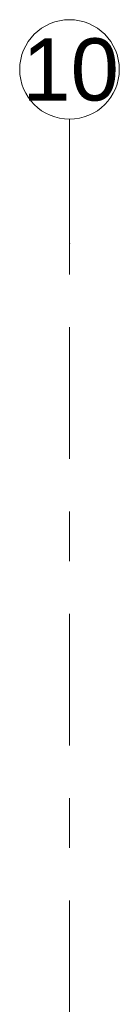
# Model space of a CAD drawing. Header units: metres. Extents: x -3.6 to 84.5, y -11 to 16.8.
# Tile 113 of 225: x 32.83 to 33.03, y 14.826 to 16.805. Entities that reach past the tile are written whole.
import ezdxf

# ---------------------------------------------------------------- set-up
doc = ezdxf.new("R2010")
doc.units = ezdxf.units.M
doc.header["$MEASUREMENT"] = 0
doc.linetypes.add('Strichlinie doppelt', pattern=[0.546806, 0.264583, -0.105833, 0.070556, -0.105833])
doc.layers.add('451 - Universal.Achsen Raster', color=7, linetype='Continuous')
doc.styles.add('ERSTELLTER_STIL_2', font='txt')

msp = doc.modelspace()

# ---------------------------------------------------------------- linework, layer by layer
at = {"layer": '451 - Universal.Achsen Raster', "color": 160, "linetype": 'Strichlinie doppelt', "lineweight": 9, "true_color": 0x3232ff}
for p, q in [((32.93, 16.355), (32.93, 16.605)), ((32.93, -10.585), (32.93, 16.355))]:
    msp.add_line(p, q, dxfattribs=at)
at = {"layer": '451 - Universal.Achsen Raster', "color": 160, "linetype": 'Continuous', "lineweight": 9, "true_color": 0x3232ff}
msp.add_circle((32.93, 16.705), 0.1, dxfattribs=at)
at = {"layer": '451 - Universal.Achsen Raster', "color": 160, "linetype": 'Strichlinie doppelt', "lineweight": 9, "true_color": 0x3232ff}
msp.add_point((32.93, 16.355), dxfattribs=at)
msp.add_point((32.93, 16.355), dxfattribs=at)

# ---------------------------------------------------------------- texts
at = {"layer": '451 - Universal.Achsen Raster', "color": 160, "lineweight": 9, "true_color": 0x3232ff, "insert": (32.8351, 16.7675), "char_height": 0.125, "attachment_point": 1, "style": 'ERSTELLTER_STIL_2'}
msp.add_mtext('\\A1;{\\pql;\\pt0;\\fArial|b0|i0|c0|p38;10}', dxfattribs=at)

doc.saveas('drawing.dxf')
